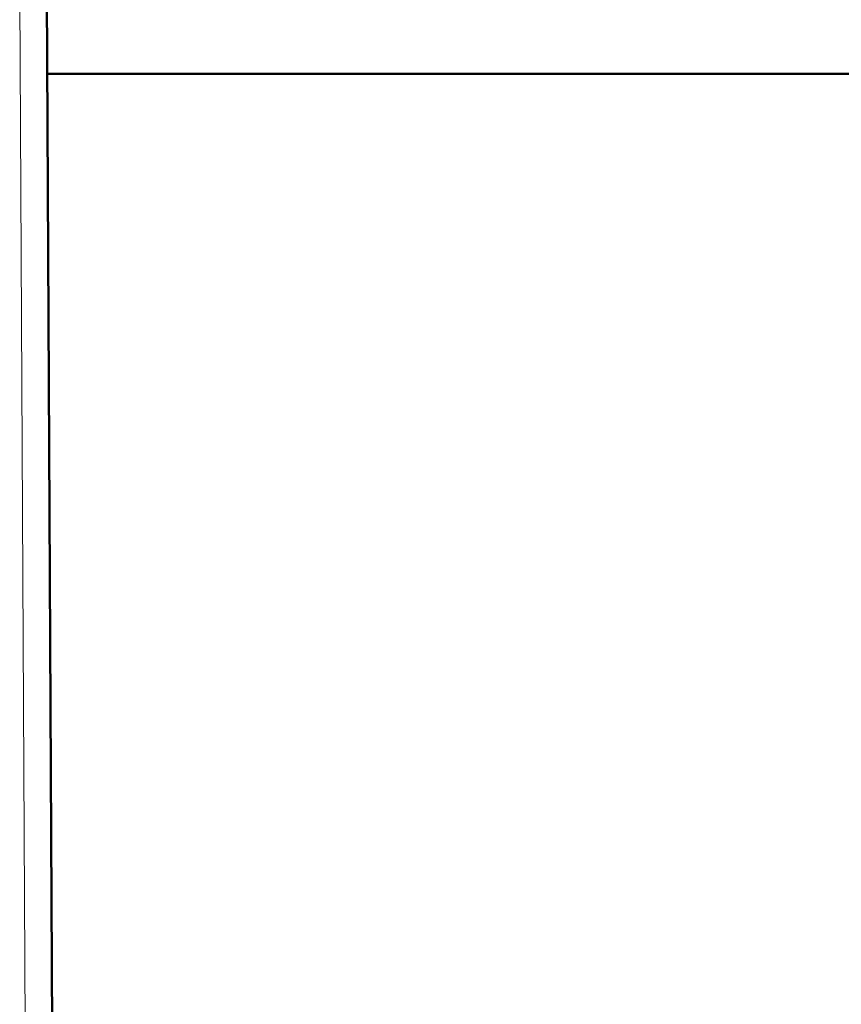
# Model space of a CAD drawing. Extents: x -1861 to 2179, y -1874 to 646.
# Tile 18 of 73: x -42 to 19, y -1584 to -1510. Entities that reach past the tile are written whole.
import ezdxf

# ---------------------------------------------------------------- set-up
doc = ezdxf.new("R2010")
doc.units = 0

msp = doc.modelspace()

# ---------------------------------------------------------------- linework, layer by layer
at = {"color": 7, "lineweight": 18}
msp.add_line((-42.364, -1505.178), (-41.935, -1587.231), dxfattribs=at)
at = {"color": 7, "lineweight": 50}
for p, q in [((-39.935, -1587.231), (-40.364, -1505.178)), ((23.446, -1514.343), (-40.317, -1514.343)), ((-40.047, -1565.724), (-40.05, -1565.18))]:
    msp.add_line(p, q, dxfattribs=at)
msp.add_arc((-42.045, -1566.231), 2, 0.3, 0.84233, dxfattribs=at)

doc.saveas('drawing.dxf')
